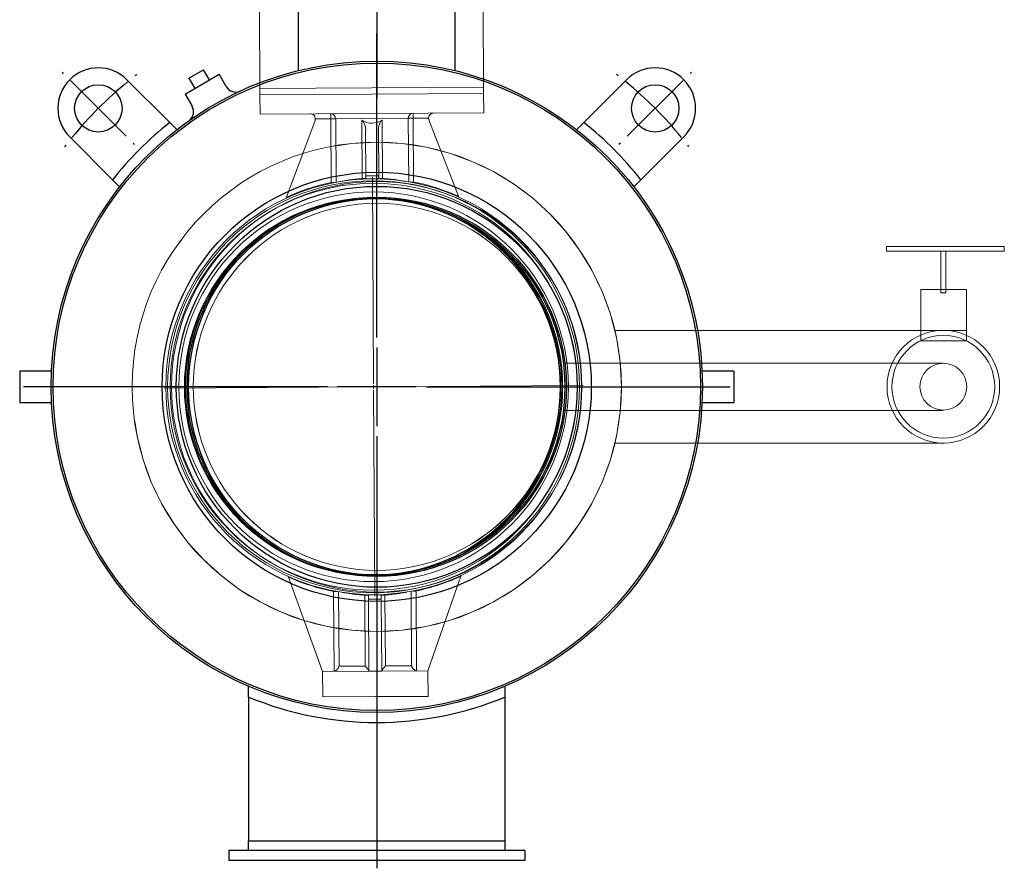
# Model space of a CAD drawing. Header units: metres. Extents: x 6538042 to 13082743, y 6022817 to 12049805.
# Tile 56 of 92: x 6539626 to 6539637, y 6024196 to 6024205. Entities that reach past the tile are written whole.
import ezdxf
from ezdxf.lldxf.tags import DXFTag

# ---------------------------------------------------------------- set-up
doc = ezdxf.new("R2010")
doc.units = ezdxf.units.M
doc.header["$MEASUREMENT"] = 0
doc.linetypes.add('ACAD_ISO10W100', pattern=[18, 12, -3, 0, -3])
doc.layers.get('0').update_dxf_attribs({"linetype": 'CONTINUOUS', "lineweight": 18})
doc.layers.add('A400WW9_1', color=7, linetype='CONTINUOUS')
doc.layers.add('Default', color=7, linetype='CONTINUOUS')
for name, color, linetype, lineweight in [('d-komora zawory', 7, 'CONTINUOUS', 13), ('d-opis', 7, 'CONTINUOUS', 18), ('ramka', 7, 'CONTINUOUS', 18), ('rury', 6, 'CONTINUOUS', 13)]:
    doc.layers.add(name, color=color, linetype=linetype, lineweight=lineweight)
tags = doc.linetypes.add('CENTER2', pattern=[28.575, 19.05, -3.175, 3.175, -3.175]).pattern_tags.tags
tags[10:11] = [DXFTag(74, 4), DXFTag(75, 0), DXFTag(340, '0'), DXFTag(46, 0.0), DXFTag(50, 0.0), DXFTag(44, 0.0), DXFTag(45, 0.0)]
tags[8:9] = [DXFTag(74, 4), DXFTag(75, 0), DXFTag(340, '0'), DXFTag(46, 0.0), DXFTag(50, 0.0), DXFTag(44, 0.0), DXFTag(45, 0.0)]
tags[6:7] = [DXFTag(74, 4), DXFTag(75, 0), DXFTag(340, '0'), DXFTag(46, 0.0), DXFTag(50, 0.0), DXFTag(44, 0.0), DXFTag(45, 0.0)]
tags[4:5] = [DXFTag(74, 4), DXFTag(75, 0), DXFTag(340, '0'), DXFTag(46, 0.0), DXFTag(50, 0.0), DXFTag(44, 0.0), DXFTag(45, 0.0)]

# ---------------------------------------------------------------- blocks, each defined once
blk = doc.blocks.new('SW_CENTERMARKSYMBOL_9')
at = {"layer": 'ramka', "color": 0}
for p, q in [((0, 0.5), (0, 32.8)), ((-0.5, 0), (-32.8, 0)), ((0, 0), (-0.25, 0)), ((0, 0), (0, 0.25)), ((0, 0), (0, -0.25)), ((0, 0), (0.25, 0)), ((0.5, 0), (32.8, 0)), ((0, -0.5), (0, -32.8))]:
    blk.add_line(p, q, dxfattribs=at)
blk = doc.blocks.new('przepust 1')
at = {"color": 3, "linetype": 'Continuous'}
for p, q in [((5474582.525, 5917442.614), (5474582.518, 5917442.607)), ((5474582.518, 5917442.607), (5474582.79, 5917442.609)), ((5474582.518, 5917442.607), (5474582.523, 5917441.731)), ((5474582.525, 5917442.614), (5474582.79, 5917442.616)), ((5474582.79, 5917442.616), (5474583.055, 5917442.617)), ((5474582.79, 5917442.609), (5474583.061, 5917442.611)), ((5474583.061, 5917442.611), (5474583.055, 5917442.617)), ((5474583.067, 5917441.735), (5474583.061, 5917442.611)), ((5474582.72, 5917441.807), (5474582.716, 5917442.507)), ((5474582.865, 5917442.508), (5474582.869, 5917441.808)), ((5474583.983, 5917441.74), (5474581.607, 5917441.726)), ((5474581.607, 5917441.726), (5474581.607, 5917441.658)), ((5474583.983, 5917441.74), (5474583.984, 5917441.672)), ((5474583.984, 5917441.672), (5474581.607, 5917441.658)), ((5474581.607, 5917441.658), (5474581.612, 5917440.829)), ((5474583.984, 5917441.672), (5474583.989, 5917440.844)), ((5474583.989, 5917440.844), (5474581.612, 5917440.829)), ((5474583.989, 5917440.844), (5474583.989, 5917440.776)), ((5474581.612, 5917440.829), (5474581.612, 5917440.762)), ((5474583.989, 5917440.776), (5474581.612, 5917440.762)), ((5474581.612, 5917440.762), (5474581.614, 5917440.558)), ((5474583.991, 5917440.572), (5474583.989, 5917440.776)), ((5474581.614, 5917440.558), (5474582.802, 5917440.565)), ((5474582.364, 5917440.562), (5474582.364, 5917440.508)), ((5474582.802, 5917440.565), (5474583.991, 5917440.572)), ((5474583.241, 5917440.513), (5474583.24, 5917440.568)), ((5474582.197, 5917440.488), (5474581.894, 5917439.673)), ((5474582.364, 5917440.508), (5474582.201, 5917440.507)), ((5474582.364, 5917440.508), (5474582.417, 5917440.508)), ((5474582.368, 5917439.829), (5474582.364, 5917440.508)), ((5474583.188, 5917440.513), (5474582.417, 5917440.508)), ((5474582.417, 5917440.508), (5474582.421, 5917439.833)), ((5474582.699, 5917439.872), (5474582.695, 5917440.491)), ((5474582.91, 5917440.493), (5474582.914, 5917439.873)), ((5474583.188, 5917440.513), (5474583.241, 5917440.513)), ((5474583.193, 5917439.837), (5474583.188, 5917440.513)), ((5474583.404, 5917440.514), (5474583.241, 5917440.513)), ((5474583.241, 5917440.513), (5474583.245, 5917439.835)), ((5474583.408, 5917440.495), (5474583.721, 5917439.684)), ((5474582.735, 5917440.379), (5474582.738, 5917439.9)), ((5474582.871, 5917440.38), (5474582.874, 5917439.901)), ((5474582.874, 5917439.901), (5474582.738, 5917439.9)), ((5474582.738, 5917439.9), (5474582.738, 5917439.872)), ((5474582.874, 5917439.901), (5474582.874, 5917439.873)), ((5474582.368, 5917439.829), (5474582.404, 5917439.83)), ((5474582.368, 5917439.829), (5474582.37, 5917439.823)), ((5474582.738, 5917439.872), (5474582.699, 5917439.872)), ((5474582.699, 5917439.866), (5474582.699, 5917439.872)), ((5474582.738, 5917439.872), (5474582.738, 5917439.869)), ((5474582.806, 5917439.869), (5474582.738, 5917439.869)), ((5474582.874, 5917439.869), (5474582.806, 5917439.869)), ((5474582.874, 5917439.869), (5474582.874, 5917439.873)), ((5474582.914, 5917439.873), (5474582.874, 5917439.873)), ((5474582.914, 5917439.873), (5474582.914, 5917439.867)), ((5474583.209, 5917439.834), (5474583.245, 5917439.835)), ((5474583.244, 5917439.828), (5474583.245, 5917439.835)), ((5474581.89, 5917439.663), (5474581.894, 5917439.673)), ((5474583.721, 5917439.684), (5474583.725, 5917439.674)), ((5474581.916, 5917435.634), (5474581.912, 5917435.644)), ((5474581.916, 5917435.634), (5474582.278, 5917434.633)), ((5474583.748, 5917435.645), (5474583.398, 5917434.64)), ((5474583.752, 5917435.655), (5474583.748, 5917435.645)), ((5474582.395, 5917435.482), (5474582.396, 5917435.489)), ((5474582.395, 5917435.482), (5474582.431, 5917435.483)), ((5474582.4, 5917434.635), (5474582.395, 5917435.482)), ((5474582.447, 5917435.48), (5474582.452, 5917434.689)), ((5474582.726, 5917435.444), (5474582.726, 5917435.45)), ((5474582.73, 5917434.69), (5474582.726, 5917435.444)), ((5474582.726, 5917435.444), (5474582.765, 5917435.444)), ((5474582.833, 5917435.448), (5474582.765, 5917435.448)), ((5474582.765, 5917435.448), (5474582.765, 5917435.444)), ((5474582.765, 5917435.444), (5474582.766, 5917435.4)), ((5474582.901, 5917435.401), (5474582.766, 5917435.4)), ((5474582.766, 5917435.4), (5474582.77, 5917434.636)), ((5474582.901, 5917435.448), (5474582.833, 5917435.448)), ((5474582.901, 5917435.445), (5474582.901, 5917435.448)), ((5474582.901, 5917435.445), (5474582.901, 5917435.401)), ((5474582.941, 5917435.445), (5474582.901, 5917435.445)), ((5474582.901, 5917435.401), (5474582.906, 5917434.637)), ((5474582.941, 5917435.445), (5474582.941, 5917435.451)), ((5474582.941, 5917435.445), (5474582.945, 5917434.692)), ((5474583.224, 5917434.693), (5474583.219, 5917435.484)), ((5474583.271, 5917435.488), (5474583.236, 5917435.487)), ((5474583.271, 5917435.488), (5474583.27, 5917435.494)), ((5474583.271, 5917435.488), (5474583.276, 5917434.64)), ((5474582.452, 5917434.689), (5474582.73, 5917434.69)), ((5474582.945, 5917434.692), (5474583.224, 5917434.693)), ((5474582.278, 5917434.633), (5474582.28, 5917434.362)), ((5474582.278, 5917434.633), (5474582.282, 5917434.633)), ((5474582.282, 5917434.633), (5474582.77, 5917434.636)), ((5474582.838, 5917434.637), (5474582.77, 5917434.636)), ((5474582.906, 5917434.637), (5474582.838, 5917434.637)), ((5474582.906, 5917434.637), (5474583.394, 5917434.64)), ((5474583.398, 5917434.64), (5474583.394, 5917434.64)), ((5474583.4, 5917434.368), (5474583.398, 5917434.64)), ((5474582.28, 5917434.362), (5474582.84, 5917434.365)), ((5474582.84, 5917434.365), (5474583.4, 5917434.368))]:
    blk.add_line(p, q, dxfattribs=at)
for radius in [2.21, 2.19, 2.163, 2.071, 2.01, 2]:
    blk.add_circle((5474582.82, 5917437.659), radius, dxfattribs=at)
for centre, radius, start, end in [((5474582.79, 5917442.507), 0.0747, 0.3482, 180.3482), ((5474582.795, 5917441.808), 0.0747, 180.3482, 0.3482), ((5474582.146, 5917440.507), 0.0543, 0.3482, 90.3482), ((5474582.363, 5917440.509), 0.0534, 359.2955, 89.2551), ((5474583.242, 5917440.514), 0.0534, 91.4413, 181.4008), ((5474583.459, 5917440.515), 0.0543, 90.3482, 180.3482), ((5474582.146, 5917440.507), 0.0543, 339.5618, 0.3482), ((5474583.459, 5917440.515), 0.0543, 180.3482, 201.1346), ((5474582.82, 5917437.659), 2.217, 101.7485, 114.6876), ((5474582.684, 5917439.872), 0.0543, 355.6308, 356.7401), ((5474582.929, 5917439.873), 0.0543, 183.9563, 185.0656), ((5474582.82, 5917437.659), 2.217, 66.0087, 78.9479), ((5474582.82, 5917437.659), 2.217, 245.9475, 258.9479), ((5474582.82, 5917437.659), 2.217, 281.7485, 294.7489), ((5474582.711, 5917435.444), 0.0543, 3.9563, 5.0656), ((5474582.955, 5917435.445), 0.0543, 175.6308, 176.7401)]:
    blk.add_arc(centre, radius, start, end, dxfattribs=at)
for centre, major_axis, start_param, end_param in [((5474582.798, 5917441.32), (-0.005, 0.859), 2.869594, 3.413591), ((5474582.681, 5917440.379), (-0.001, 0.117), 4.712389, 6.011187), ((5474582.925, 5917440.381), (-0.001, 0.117), 0.271998, 1.570796)]:
    blk.add_ellipse(centre, major_axis=major_axis, ratio=0.466308, start_param=start_param, end_param=end_param, dxfattribs=at)
for points, knots in [([(5474582.46, 5917439.838), (5474582.462, 5917439.839), (5474582.469, 5917439.84), (5474582.485, 5917439.843), (5474582.506, 5917439.847), (5474582.529, 5917439.852), (5474582.559, 5917439.856), (5474582.596, 5917439.862), (5474582.644, 5917439.867), (5474582.679, 5917439.87), (5474582.699, 5917439.872)], [0, 0, 0, 0, 0.039455, 0.14723, 0.255006, 0.365885, 0.476764, 0.639129, 0.804121, 1, 1, 1, 1]), ([(5474582.914, 5917439.873), (5474582.924, 5917439.872), (5474582.945, 5917439.871), (5474582.974, 5917439.869), (5474583.003, 5917439.866), (5474583.031, 5917439.862), (5474583.058, 5917439.859), (5474583.083, 5917439.855), (5474583.107, 5917439.851), (5474583.132, 5917439.847), (5474583.148, 5917439.844), (5474583.156, 5917439.842), (5474583.156, 5917439.842)], [0, 0, 0, 0, 0.100949, 0.201899, 0.305568, 0.409238, 0.515366, 0.621495, 0.730683, 0.83987, 0.998591, 1, 1, 1, 1]), ([(5474582.726, 5917435.444), (5474582.716, 5917435.445), (5474582.696, 5917435.446), (5474582.668, 5917435.448), (5474582.64, 5917435.451), (5474582.612, 5917435.454), (5474582.585, 5917435.458), (5474582.558, 5917435.462), (5474582.533, 5917435.466), (5474582.511, 5917435.47), (5474582.495, 5917435.473), (5474582.487, 5917435.474), (5474582.485, 5917435.475)], [0, 0, 0, 0, 0.097485, 0.194971, 0.294884, 0.394798, 0.504959, 0.615121, 0.728698, 0.842274, 0.957068, 1, 1, 1, 1]), ([(5474583.173, 5917435.477), (5474583.167, 5917435.476), (5474583.155, 5917435.474), (5474583.134, 5917435.47), (5474583.11, 5917435.465), (5474583.085, 5917435.461), (5474583.058, 5917435.457), (5474583.029, 5917435.454), (5474582.998, 5917435.45), (5474582.969, 5917435.447), (5474582.949, 5917435.446), (5474582.941, 5917435.445)], [0, 0, 0, 0, 0.111913, 0.224117, 0.339553, 0.454988, 0.567764, 0.680538, 0.796656, 0.912772, 1, 1, 1, 1]), ([(5474582.4, 5917434.635), (5474582.404, 5917434.636), (5474582.407, 5917434.637), (5474582.414, 5917434.64), (5474582.417, 5917434.642), (5474582.423, 5917434.646), (5474582.426, 5917434.648), (5474582.431, 5917434.652), (5474582.433, 5917434.654), (5474582.437, 5917434.659), (5474582.439, 5917434.662), (5474582.443, 5917434.667), (5474582.444, 5917434.67), (5474582.447, 5917434.675), (5474582.448, 5917434.678), (5474582.45, 5917434.682), (5474582.45, 5917434.683), (5474582.451, 5917434.685), (5474582.451, 5917434.686), (5474582.452, 5917434.687), (5474582.452, 5917434.688), (5474582.452, 5917434.689)], [0, 0, 0, 0, 0.125, 0.125, 0.25, 0.25, 0.375, 0.375, 0.5, 0.5, 0.625, 0.625, 0.75, 0.75, 0.875, 0.875, 0.9375, 0.9375, 0.96875, 0.96875, 1, 1, 1, 1]), ([(5474582.77, 5917434.637), (5474582.77, 5917434.638), (5474582.77, 5917434.639), (5474582.768, 5917434.642), (5474582.767, 5917434.644), (5474582.765, 5917434.648), (5474582.764, 5917434.65), (5474582.76, 5917434.654), (5474582.759, 5917434.656), (5474582.755, 5917434.661), (5474582.753, 5917434.664), (5474582.749, 5917434.669), (5474582.747, 5917434.671), (5474582.742, 5917434.677), (5474582.74, 5917434.679), (5474582.736, 5917434.683), (5474582.735, 5917434.685), (5474582.733, 5917434.687), (5474582.733, 5917434.688), (5474582.731, 5917434.689), (5474582.731, 5917434.69), (5474582.73, 5917434.69)], [0, 0, 0, 0, 0.125, 0.125, 0.25, 0.25, 0.375, 0.375, 0.5, 0.5, 0.625, 0.625, 0.75, 0.75, 0.875, 0.875, 0.9375, 0.9375, 0.96875, 0.96875, 1, 1, 1, 1]), ([(5474582.906, 5917434.638), (5474582.906, 5917434.639), (5474582.906, 5917434.64), (5474582.908, 5917434.643), (5474582.909, 5917434.645), (5474582.911, 5917434.648), (5474582.913, 5917434.651), (5474582.916, 5917434.655), (5474582.917, 5917434.657), (5474582.921, 5917434.662), (5474582.923, 5917434.665), (5474582.927, 5917434.67), (5474582.929, 5917434.673), (5474582.934, 5917434.678), (5474582.936, 5917434.681), (5474582.939, 5917434.685), (5474582.941, 5917434.686), (5474582.942, 5917434.688), (5474582.943, 5917434.689), (5474582.944, 5917434.69), (5474582.945, 5917434.691), (5474582.945, 5917434.692)], [0, 0, 0, 0, 0.125, 0.125, 0.25, 0.25, 0.375, 0.375, 0.5, 0.5, 0.625, 0.625, 0.75, 0.75, 0.875, 0.875, 0.9375, 0.9375, 0.96875, 0.96875, 1, 1, 1, 1]), ([(5474583.276, 5917434.64), (5474583.273, 5917434.641), (5474583.269, 5917434.642), (5474583.262, 5917434.645), (5474583.259, 5917434.647), (5474583.253, 5917434.651), (5474583.25, 5917434.653), (5474583.245, 5917434.657), (5474583.243, 5917434.659), (5474583.239, 5917434.664), (5474583.237, 5917434.667), (5474583.233, 5917434.672), (5474583.231, 5917434.674), (5474583.229, 5917434.68), (5474583.227, 5917434.682), (5474583.226, 5917434.686), (5474583.225, 5917434.688), (5474583.225, 5917434.69), (5474583.225, 5917434.69), (5474583.224, 5917434.692), (5474583.224, 5917434.693), (5474583.224, 5917434.693)], [0, 0, 0, 0, 0.125, 0.125, 0.25, 0.25, 0.375, 0.375, 0.5, 0.5, 0.625, 0.625, 0.75, 0.75, 0.875, 0.875, 0.9375, 0.9375, 0.96875, 0.96875, 1, 1, 1, 1])]:
    blk.add_open_spline(points, degree=3, knots=knots, dxfattribs=at)
at = {"layer": 'rury', "color": 3}
blk.add_circle((5474582.808, 5917437.658), 2, dxfattribs=at)
at = {"layer": 'ramka', "color": 3, "xscale": 0.06791046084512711, "yscale": 0.06791046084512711, "zscale": 0.06791046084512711, "rotation": 0.348178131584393}
blk.add_blockref('SW_CENTERMARKSYMBOL_9', (5474582.82, 5917437.659), dxfattribs=at)
blk = doc.blocks.new('1 zawór')
for points in [[(5474702.591, 5917656.643), (5474700.667, 5917656.643), (5474700.667, 5917656.72), (5474702.591, 5917656.72)], [(5474701.633, 5917655.962), (5474701.551, 5917655.962), (5474701.551, 5917656.643), (5474701.633, 5917656.643)], [(5474701.973, 5917655.176), (5474701.226, 5917655.176), (5474701.226, 5917656.018), (5474701.973, 5917656.018)]]:
    blk.add_lwpolyline(points, close=True)
for radius in [0.921, 0.84]:
    blk.add_circle((5474701.594, 5917654.427), radius)
at = {"layer": 'A400WW9_1', "color": 7, "linetype": 'Continuous'}
for p, q in [((5474691.048, 5917660.65), (5474691.048, 5917659.594)), ((5474693.613, 5917659.594), (5474693.613, 5917660.65)), ((5474689.259, 5917659.471), (5474689.496, 5917659.608)), ((5474689.593, 5917659.441), (5474689.496, 5917659.608)), ((5474688.245, 5917659.445), (5474688.947, 5917658.744)), ((5474689.195, 5917659.211), (5474689.754, 5917659.533)), ((5474689.259, 5917659.471), (5474689.355, 5917659.304)), ((5474689.87, 5917659.332), (5474689.754, 5917659.533)), ((5474696.415, 5917659.445), (5474695.714, 5917658.744)), ((5474689.195, 5917659.211), (5474689.311, 5917659.01)), ((5474689.062, 5917658.629), (5474688.947, 5917658.744)), ((5474695.599, 5917658.629), (5474695.714, 5917658.744)), ((5474688.011, 5917657.809), (5474687.31, 5917658.51)), ((5474696.649, 5917657.809), (5474697.351, 5917658.51)), ((5474688.011, 5917657.809), (5474688.126, 5917657.694)), ((5474696.649, 5917657.809), (5474696.535, 5917657.694)), ((5474686.492, 5917654.683), (5474686.492, 5917654.167)), ((5474687.011, 5917654.683), (5474686.492, 5917654.683)), ((5474698.169, 5917654.683), (5474697.65, 5917654.683)), ((5474698.169, 5917654.683), (5474698.169, 5917654.167)), ((5474686.492, 5917654.167), (5474687.011, 5917654.167)), ((5474697.65, 5917654.167), (5474698.169, 5917654.167)), ((5474690.234, 5917649.354), (5474690.234, 5917649.529)), ((5474694.427, 5917649.529), (5474694.427, 5917649.354)), ((5474690.234, 5917649.354), (5474690.234, 5917647.006)), ((5474694.427, 5917649.354), (5474694.427, 5917647.006)), ((5474690.234, 5917647.006), (5474694.427, 5917647.006)), ((5474690.234, 5917646.845), (5474690.234, 5917647.006)), ((5474694.427, 5917647.006), (5474694.427, 5917646.845)), ((5474689.911, 5917646.845), (5474689.911, 5917646.683)), ((5474694.75, 5917646.845), (5474689.911, 5917646.845)), ((5474694.75, 5917646.845), (5474694.75, 5917646.683)), ((5474694.75, 5917646.683), (5474689.911, 5917646.683))]:
    blk.add_line(p, q, dxfattribs=at)
for centre, radius in [((5474692.33, 5917654.425), 5.325), ((5474692.33, 5917654.425), 5.293), ((5474687.778, 5917658.977), 0.387), ((5474696.883, 5917658.977), 0.387), ((5474692.33, 5917654.425), 3.508), ((5474692.33, 5917654.425), 3.277), ((5474692.33, 5917654.425), 3.1), ((5474692.33, 5917654.425), 3.076)]:
    blk.add_circle(centre, radius, dxfattribs=at)
for centre, radius, start, end in [((5474687.778, 5917658.977), 0.661, 45, 225), ((5474696.883, 5917658.977), 0.661, 315, 135), ((5474690.023, 5917659.419), 0.176, 209.505, 294.8044), ((5474689.159, 5917658.92), 0.176, 308.567, 30.5499), ((5474692.33, 5917654.425), 5.325, 125.1527, 125.2128), ((5474692.33, 5917654.425), 5.487, 128.078, 141.922), ((5474692.33, 5917654.425), 5.487, 38.078, 51.922), ((5474692.33, 5917654.425), 5.487, 247.5344, 292.4656)]:
    blk.add_arc(centre, radius, start, end, dxfattribs=at)
at = {"layer": 'Default', "color": 7, "linetype": 'CENTER2'}
for p, q in [((5474692.33, 5917663.158), (5474692.33, 5917659.143)), ((5474692.33, 5917655.231), (5474692.33, 5917660.202)), ((5474687.208, 5917659.548), (5474687.185, 5917659.57)), ((5474697.453, 5917659.548), (5474697.476, 5917659.57)), ((5474688.234, 5917658.521), (5474687.322, 5917659.434)), ((5474696.427, 5917658.521), (5474697.339, 5917659.434)), ((5474688.348, 5917658.407), (5474688.371, 5917658.384)), ((5474696.313, 5917658.407), (5474696.29, 5917658.384)), ((5474692.33, 5917655.07), (5474692.33, 5917653.78)), ((5474691.524, 5917654.425), (5474686.553, 5917654.425)), ((5474692.976, 5917654.425), (5474691.685, 5917654.425)), ((5474693.137, 5917654.425), (5474698.108, 5917654.425)), ((5474692.33, 5917653.618), (5474692.33, 5917648.648)), ((5474692.33, 5917648.665), (5474692.33, 5917646.554))]:
    blk.add_line(p, q, dxfattribs=at)
for start, end in [(129.2589, 140.7411), (127.5366, 127.8237), (52.1763, 52.4634), (39.2589, 50.7411), (142.1763, 142.4634), (37.5366, 37.8237)]:
    blk.add_arc((5474692.33, 5917654.425), 6.438, start, end, dxfattribs=at)
at = {"layer": 'rury'}
for p, q in [((5474701.973, 5917655.348), (5474696.221, 5917655.348)), ((5474695.382, 5917654.809), (5474701.594, 5917654.809)), ((5474695.382, 5917654.04), (5474701.594, 5917654.04)), ((5474701.607, 5917653.502), (5474696.221, 5917653.502))]:
    blk.add_line(p, q, dxfattribs=at)
at = {"layer": 'rury', "linetype": 'ACAD_ISO10W100', "lineweight": 5}
blk.add_circle((5474692.33, 5917654.425), 4, dxfattribs=at)
at = {"layer": 'rury'}
for centre, radius in [((5474692.33, 5917654.425), 4), ((5474692.33, 5917654.425), 3.355), ((5474692.33, 5917654.425), 3.076), ((5474692.33, 5917654.425), 3), ((5474701.594, 5917654.427), 0.382)]:
    blk.add_circle(centre, radius, dxfattribs=at)
at = {"layer": 'rury', "linetype": 'ACAD_ISO10W100', "lineweight": 5, "xscale": 1.537804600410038, "yscale": 1.537804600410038, "zscale": 1.537804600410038}
blk.add_blockref('przepust 1', (-2944146.367, -3182208.429), dxfattribs=at)

msp = doc.modelspace()

# ---------------------------------------------------------------- linework, layer by layer
at = {"layer": 'd-opis'}
msp.add_circle((6539629.77855, 6024201.14573), 2, dxfattribs=at)

# ---------------------------------------------------------------- block references
at = {"layer": 'd-komora zawory', "xscale": 0.666666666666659, "yscale": 0.666666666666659, "zscale": 0.666666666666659}
msp.add_blockref('1 zawór', (2889834.89156, 2079098.19583), dxfattribs=at)

doc.saveas('drawing.dxf')
